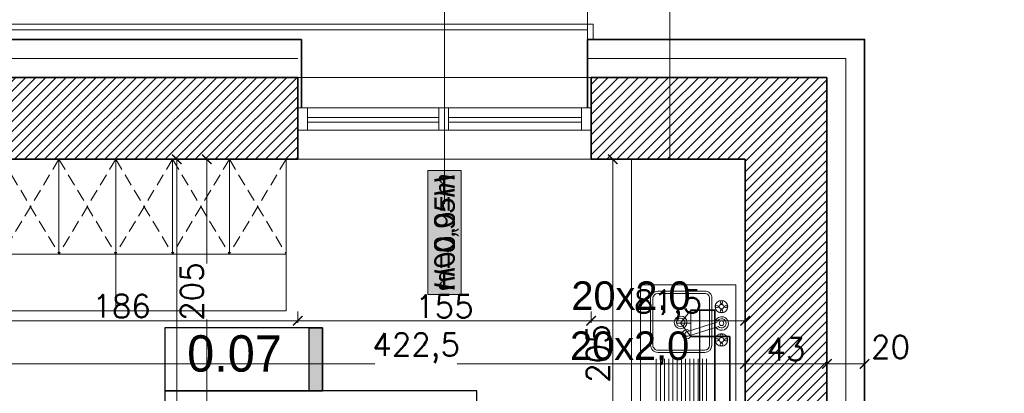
# Model space of a CAD drawing. Header units: millimetres. Extents: x -740 to 33545, y -26688 to 22494.
# Tile 167 of 256: x 11456 to 11976, y 11208 to 11405. Entities that reach past the tile are written whole.
import ezdxf
from ezdxf.lldxf.tags import DXFTag

# ---------------------------------------------------------------- set-up
doc = ezdxf.new("R2010")
doc.units = ezdxf.units.MM
doc.header["$MEASUREMENT"] = 0
doc.linetypes.add('DASHED2', pattern=[9.525, 6.35, -3.175])
doc.layers.get('Defpoints').update_dxf_attribs({"color": 252})
for name, color, linetype, lineweight in [('_IS_EKO_Cyrkulacja', 6, 'Continuous', 30), ('_IS_EKO_opis', 7, 'Continuous', 18), ('_IS_EKO_W_Ciepła', 1, 'Continuous', 35), ('_IS_EKO_W_Urzadzenia', 7, 'Continuous', 15), ('_IS_EKO_woda_zimna', 5, 'Continuous', 35), ('A_istniejące ściany', 252, 'Continuous', 35), ('A_izolacja', 252, 'Continuous', 9), ('A_l.przerywana', 252, 'ICAD_ISO03W100', 9), ('A_linie widokowe', 252, 'Continuous', 18), ('A_opisy', 252, 'Continuous', 15), ('A_wyposażenie', 252, 'Continuous', 9), ('l.wypełnien', 252, 'Continuous', 5), ('linia opisowa', 252, 'Continuous', 9), ('Nowe_820-G Rysunki Obrazki_Nr_pióra__1', 252, 'Continuous', 13), ('Nowe_820-G Rysunki Obrazki_Nr_pióra__23', 252, 'Continuous', 15), ('wymiarowanie', 252, 'Continuous', 9)]:
    doc.layers.add(name, color=color, linetype=linetype, lineweight=lineweight)
doc.layers.add('tabelki opis', color=252, linetype='Continuous')
doc.layers.add('ULTRA-GASTRO TECHNOLOGIA', color=252, linetype='Continuous')
doc.styles.add('Arial', font='arial.ttf')
doc.styles.add('ARIALL', font='GOTHIC.TTF', dxfattribs={"height": 40})
doc.styles.add('styl2', font='simplex.shx')
doc.linetypes.add('BATTING', pattern='A,0.00254,-2.54,[134,ltypeshp.shx,S=2.54,R=0,X=-2.54,Y=0],-5.08,[134,ltypeshp.shx,S=2.54,R=180,X=2.54,Y=0],-2.54', length=10.16254)
tags = doc.linetypes.add('ICAD_ISO03W100', pattern=[30, 12, -18]).pattern_tags.tags
tags[6:7] = [DXFTag(74, 4), DXFTag(75, 0), DXFTag(340, '0'), DXFTag(46, 1.0), DXFTag(50, 0.0), DXFTag(44, 0.0), DXFTag(45, 0.0)]
tags[4:5] = [DXFTag(74, 4), DXFTag(75, 0), DXFTag(340, '0'), DXFTag(46, 1.0), DXFTag(50, 0.0), DXFTag(44, 0.0), DXFTag(45, 0.0)]
doc.dimstyles.new('Skala 1-50', dxfattribs={"dimtxt": 12, "dimasz": 5, "dimexe": 1, "dimexo": 1, "dimgap": 1.5, "dimtad": 1, "dimdec": 1, "dimrnd": 0.5, "dimtxsty": 'styl2', "dimblk": 'ARCHTICK', "dimcen": 5, "dimadec": 0, "dimazin": 0, "dimtfac": 1, "dimtdec": 1, "dimtmove": 1, "dimatfit": 3, "dimldrblk": 'ARCHTICK', "dimfxl": 0, "dimlwd": -1, "dimlwe": -1, "dimarcsym": 0})

# ---------------------------------------------------------------- blocks, each defined once
blk = doc.blocks.new('_ArchTick')
at = {"color": 0, "linetype": 'ByBlock', "const_width": 0.15}
blk.add_lwpolyline([(-0.5, -0.5), (0.5, 0.5)], dxfattribs=at)
blk = doc.blocks.new('*D1207')
at = {"layer": 'Defpoints', "color": 0}
for p in [(11503.87, 11331.32), (11532.41, 11006.32), (11539.01, 11006.32)]:
    blk.add_point(p, dxfattribs=at)
at = {"layer": 'wymiarowanie', "color": 0}
for p, q in [((11534.01, 11331.32), (11540.01, 11331.32)), ((11539.01, 11331.32), (11539.01, 11006.32)), ((11534.01, 11006.32), (11540.01, 11006.32))]:
    blk.add_line(p, q, dxfattribs=at)
at = {"layer": 'wymiarowanie', "color": 0, "xscale": 5, "yscale": 5, "zscale": 5}
for p, rotation in [((11539.01, 11331.32), 90), ((11539.01, 11006.32), 270)]:
    blk.add_blockref('_ArchTick', p, dxfattribs=dict(at, rotation=rotation))
at = {"layer": 'wymiarowanie', "color": 0, "insert": (11531.21, 11168.82), "char_height": 12, "attachment_point": 5, "rotation": 90, "style": 'styl2'}
blk.add_mtext('325', dxfattribs=at)
blk = doc.blocks.new('A$C039960C2')
at = {"layer": 'ULTRA-GASTRO TECHNOLOGIA', "color": 8, "lineweight": 9}
for p, q in [((0, 0), (0, 52.84)), ((0, 52.84), (81.29, 52.84)), ((81.29, 52.84), (81.29, 0)), ((5.66, 44.22), (40.33, 44.22)), ((5.66, 41.89), (40.33, 41.89)), ((5.66, 39.55), (40.33, 39.55)), ((5.66, 37.22), (40.33, 37.22)), ((5.66, 34.88), (40.33, 34.88)), ((5.66, 32.55), (40.33, 32.55)), ((5.66, 30.21), (40.33, 30.21)), ((5.66, 27.88), (40.33, 27.88)), ((5.66, 25.54), (40.33, 25.54)), ((5.66, 23.21), (40.33, 23.21)), ((5.66, 20.87), (40.33, 20.87)), ((5.66, 18.53), (40.33, 18.53)), ((5.66, 16.2), (40.33, 16.2)), ((81.29, 0), (0, 0))]:
    blk.add_line(p, q, dxfattribs=at)
at = {"layer": 'ULTRA-GASTRO TECHNOLOGIA', "color": 8, "lineweight": 13}
for p, q in [((73.9, 47.28), (47.9, 47.28)), ((73.9, 46.03), (47.9, 46.03)), ((43.9, 43.28), (43.9, 17.28)), ((45.15, 43.28), (45.15, 17.28)), ((76.65, 17.28), (76.65, 43.28)), ((77.9, 17.28), (77.9, 43.28)), ((47.9, 14.53), (73.9, 14.53)), ((47.9, 13.28), (73.9, 13.28))]:
    blk.add_line(p, q, dxfattribs=at)
at = {"layer": 'ULTRA-GASTRO TECHNOLOGIA', "color": 8, "linetype": 'Continuous', "lineweight": 9}
for p, q in [((52.9, 26.54), (58.2, 9.68)), ((60.62, 10.44), (55.32, 27.3)), ((49.64, 8.28), (48.96, 8.28)), ((49.64, 7.65), (48.96, 7.65)), ((50.54, 9.18), (50.54, 9.87)), ((50.54, 6.74), (50.54, 6.06)), ((51.18, 9.19), (51.18, 9.87)), ((51.18, 6.75), (51.18, 6.06)), ((52.08, 8.28), (52.77, 8.28)), ((52.09, 7.65), (52.77, 7.65)), ((68.05, 8.28), (67.37, 8.28)), ((68.06, 7.65), (67.37, 7.65)), ((68.96, 9.18), (68.96, 9.87)), ((68.96, 6.74), (68.96, 6.06)), ((69.59, 9.19), (69.59, 9.87)), ((69.59, 6.75), (69.59, 6.06)), ((70.49, 8.28), (71.18, 8.28)), ((70.5, 7.65), (71.18, 7.65))]:
    blk.add_line(p, q, dxfattribs=at)
at = {"layer": 'ULTRA-GASTRO TECHNOLOGIA', "color": 8, "lineweight": 9}
for radius in [3.5, 2.35]:
    blk.add_circle((60.56, 30.66), radius, dxfattribs=at)
at = {"layer": 'ULTRA-GASTRO TECHNOLOGIA', "color": 8, "linetype": 'Continuous', "lineweight": 9}
for centre, radius in [((50.86, 7.97), 3.49), ((50.86, 10.51), 0.71), ((69.28, 7.97), 3.49), ((69.28, 10.51), 0.71), ((48.32, 7.97), 0.71), ((50.86, 7.97), 1.27), ((50.86, 5.43), 0.71), ((53.4, 7.97), 0.71), ((60.07, 7.97), 1.27), ((66.74, 7.97), 0.71), ((69.28, 7.97), 1.27), ((69.28, 5.43), 0.71), ((71.82, 7.97), 0.71)]:
    blk.add_circle(centre, radius, dxfattribs=at)
at = {"layer": 'ULTRA-GASTRO TECHNOLOGIA', "color": 8, "lineweight": 13}
for centre, radius, start, end in [((47.9, 43.28), 4, 90, 180), ((47.9, 43.28), 2.75, 90, 180), ((73.9, 43.28), 4, 0, 90), ((73.9, 43.28), 2.75, 0, 90), ((47.9, 17.28), 4, 180, 270), ((47.9, 17.28), 2.75, 180, 270), ((73.9, 17.28), 4, 270, 0), ((73.9, 17.28), 2.75, 270, 0)]:
    blk.add_arc(centre, radius, start, end, dxfattribs=at)
at = {"layer": 'ULTRA-GASTRO TECHNOLOGIA', "color": 8, "linetype": 'Continuous', "lineweight": 9}
for centre, radius, start, end in [((53.99, 27.28), 2.56, 317.2248, 257.6958), ((54.11, 26.92), 1.27, 17.4603, 197.4603), ((59.94, 7.9), 3.79, 124.7933, 85.5589), ((60.07, 7.97), 2.54, 137.8034, 77.2157)]:
    blk.add_arc(centre, radius, start, end, dxfattribs=at)
blk = doc.blocks.new('*D1362')
at = {"layer": 'Defpoints', "color": 0}
for p in [(11416.81, 11242.98), (11839.15, 11235.02), (11839.15, 11223.37)]:
    blk.add_point(p, dxfattribs=at)
at = {"layer": 'wymiarowanie', "color": 0}
for p, q in [((11416.81, 11228.37), (11416.81, 11222.37)), ((11839.15, 11228.37), (11839.15, 11222.37)), ((11416.81, 11223.37), (11643.72, 11223.37)), ((11839.15, 11223.37), (11687.18, 11223.37))]:
    blk.add_line(p, q, dxfattribs=at)
at = {"layer": 'wymiarowanie', "color": 0, "xscale": 5, "yscale": 5, "zscale": 5, "rotation": 180}
blk.add_blockref('_ArchTick', (11416.81, 11223.37), dxfattribs=at)
at = {"layer": 'wymiarowanie', "color": 0, "xscale": 5, "yscale": 5, "zscale": 5}
blk.add_blockref('_ArchTick', (11839.15, 11223.37), dxfattribs=at)
at = {"layer": 'wymiarowanie', "color": 0, "insert": (11665.45, 11231.72), "char_height": 12, "attachment_point": 5, "style": 'styl2'}
blk.add_mtext('422,5', dxfattribs=at)
blk = doc.blocks.new('*D1364')
at = {"layer": 'Defpoints', "color": 0}
for p in [(11769.27, 11331.32), (11777.11, 11331.32), (11777.11, 11126.32)]:
    blk.add_point(p, dxfattribs=at)
at = {"layer": 'wymiarowanie', "color": 0}
for p, q in [((11774.27, 11331.32), (11768.27, 11331.32)), ((11769.27, 11126.32), (11769.27, 11331.32)), ((11774.27, 11126.32), (11768.27, 11126.32))]:
    blk.add_line(p, q, dxfattribs=at)
at = {"layer": 'wymiarowanie', "color": 0, "xscale": 5, "yscale": 5, "zscale": 5}
for p, rotation in [((11769.27, 11331.32), 90), ((11769.27, 11126.32), 270)]:
    blk.add_blockref('_ArchTick', p, dxfattribs=dict(at, rotation=rotation))
at = {"layer": 'wymiarowanie', "color": 0, "insert": (11761.47, 11228.82), "char_height": 12, "attachment_point": 5, "rotation": 90, "style": 'styl2'}
blk.add_mtext('205', dxfattribs=at)
blk = doc.blocks.new('*D1889')
at = {"layer": 'Defpoints', "color": 0}
for p in [(11755.87, 11508.86), (11251.87, 11399.5), (11755.87, 11399.5)]:
    blk.add_point(p, dxfattribs=at)
at = {"layer": 'wymiarowanie', "color": 0}
for p, q in [((11251.87, 11503.86), (11251.87, 11509.86)), ((11251.87, 11508.86), (11755.87, 11508.86)), ((11755.87, 11503.86), (11755.87, 11509.86))]:
    blk.add_line(p, q, dxfattribs=at)
at = {"layer": 'wymiarowanie', "color": 0, "xscale": 5, "yscale": 5, "zscale": 5, "rotation": 180}
blk.add_blockref('_ArchTick', (11251.87, 11508.86), dxfattribs=at)
at = {"layer": 'wymiarowanie', "color": 0, "xscale": 5, "yscale": 5, "zscale": 5}
blk.add_blockref('_ArchTick', (11755.87, 11508.86), dxfattribs=at)
at = {"layer": 'wymiarowanie', "color": 0, "insert": (11503.87, 11516.66), "char_height": 12, "attachment_point": 5, "style": 'styl2'}
blk.add_mtext('504', dxfattribs=at)
blk = doc.blocks.new('*D2084')
at = {"layer": 'Defpoints', "color": 0}
for p in [(11604.93, 11672.24), (11402.81, 11394.5), (11604.93, 11394.5)]:
    blk.add_point(p, dxfattribs=at)
at = {"layer": 'wymiarowanie', "color": 0}
for p, q in [((11402.81, 11667.24), (11402.81, 11673.24)), ((11402.81, 11672.24), (11604.93, 11672.24)), ((11604.93, 11667.24), (11604.93, 11673.24))]:
    blk.add_line(p, q, dxfattribs=at)
at = {"layer": 'wymiarowanie', "color": 0, "xscale": 5, "yscale": 5, "zscale": 5, "rotation": 180}
blk.add_blockref('_ArchTick', (11402.81, 11672.24), dxfattribs=at)
at = {"layer": 'wymiarowanie', "color": 0, "xscale": 5, "yscale": 5, "zscale": 5}
blk.add_blockref('_ArchTick', (11604.93, 11672.24), dxfattribs=at)
at = {"layer": 'wymiarowanie', "color": 0, "insert": (11503.87, 11680.04), "char_height": 12, "attachment_point": 5, "style": 'styl2'}
blk.add_mtext('202', dxfattribs=at)
blk = doc.blocks.new('*D2085')
at = {"layer": 'Defpoints', "color": 0}
for p in [(11755.87, 11672.24), (11604.93, 11394.5), (11755.87, 11394.5)]:
    blk.add_point(p, dxfattribs=at)
at = {"layer": 'wymiarowanie', "color": 0}
for p, q in [((11604.93, 11667.24), (11604.93, 11673.24)), ((11604.93, 11672.24), (11755.87, 11672.24)), ((11755.87, 11667.24), (11755.87, 11673.24))]:
    blk.add_line(p, q, dxfattribs=at)
at = {"layer": 'wymiarowanie', "color": 0, "xscale": 5, "yscale": 5, "zscale": 5, "rotation": 180}
blk.add_blockref('_ArchTick', (11604.93, 11672.24), dxfattribs=at)
at = {"layer": 'wymiarowanie', "color": 0, "xscale": 5, "yscale": 5, "zscale": 5}
blk.add_blockref('_ArchTick', (11755.87, 11672.24), dxfattribs=at)
at = {"layer": 'wymiarowanie', "color": 0, "insert": (11680.4, 11679.89), "char_height": 12, "attachment_point": 5, "style": 'styl2'}
blk.add_mtext('151', dxfattribs=at)
blk = doc.blocks.new('*D2086')
at = {"layer": 'Defpoints', "color": 0}
for p in [(11882.33, 11672.24), (11755.87, 11394.5), (11882.33, 11374.5)]:
    blk.add_point(p, dxfattribs=at)
at = {"layer": 'wymiarowanie', "color": 0}
for p, q in [((11755.87, 11667.24), (11755.87, 11673.24)), ((11755.87, 11672.24), (11882.33, 11672.24)), ((11882.33, 11667.24), (11882.33, 11673.24))]:
    blk.add_line(p, q, dxfattribs=at)
at = {"layer": 'wymiarowanie', "color": 0, "xscale": 5, "yscale": 5, "zscale": 5, "rotation": 180}
blk.add_blockref('_ArchTick', (11755.87, 11672.24), dxfattribs=at)
at = {"layer": 'wymiarowanie', "color": 0, "xscale": 5, "yscale": 5, "zscale": 5}
blk.add_blockref('_ArchTick', (11882.33, 11672.24), dxfattribs=at)
at = {"layer": 'wymiarowanie', "color": 0, "insert": (11819.1, 11680.59), "char_height": 12, "attachment_point": 5, "style": 'styl2'}
blk.add_mtext('126,5', dxfattribs=at)
blk = doc.blocks.new('*D2087')
at = {"layer": 'Defpoints', "color": 0}
for p in [(11902.33, 11672.24), (11902.33, 11394.5), (11882.33, 11374.5)]:
    blk.add_point(p, dxfattribs=at)
at = {"layer": 'wymiarowanie', "color": 0}
for p, q in [((11882.33, 11667.24), (11882.33, 11673.24)), ((11882.33, 11672.24), (11902.33, 11672.24)), ((11902.33, 11667.24), (11902.33, 11673.24)), ((11902.33, 11672.24), (11948.54, 11672.24))]:
    blk.add_line(p, q, dxfattribs=at)
at = {"layer": 'wymiarowanie', "color": 0, "xscale": 5, "yscale": 5, "zscale": 5, "rotation": 180}
blk.add_blockref('_ArchTick', (11882.33, 11672.24), dxfattribs=at)
at = {"layer": 'wymiarowanie', "color": 0, "xscale": 5, "yscale": 5, "zscale": 5}
blk.add_blockref('_ArchTick', (11902.33, 11672.24), dxfattribs=at)
at = {"layer": 'wymiarowanie', "color": 0, "insert": (11938.31, 11680.04), "char_height": 12, "attachment_point": 5, "style": 'styl2'}
blk.add_mtext('20', dxfattribs=at)
blk = doc.blocks.new('*D2124')
at = {"layer": 'Defpoints', "color": 0}
for p in [(11964.79, 11394.5), (11961.91, 11374.5), (12091.4, 11374.5)]:
    blk.add_point(p, dxfattribs=at)
at = {"layer": 'wymiarowanie', "color": 0}
for p, q in [((12091.4, 11394.5), (12091.4, 11430.49)), ((12086.4, 11394.5), (12092.4, 11394.5)), ((12091.4, 11394.5), (12091.4, 11374.5)), ((12086.4, 11374.5), (12092.4, 11374.5))]:
    blk.add_line(p, q, dxfattribs=at)
at = {"layer": 'wymiarowanie', "color": 0, "xscale": 5, "yscale": 5, "zscale": 5}
for p, rotation in [((12091.4, 11394.5), 90), ((12091.4, 11374.5), 270)]:
    blk.add_blockref('_ArchTick', p, dxfattribs=dict(at, rotation=rotation))
at = {"layer": 'wymiarowanie', "color": 0, "insert": (12083.6, 11420.26), "char_height": 12, "attachment_point": 5, "rotation": 90, "style": 'styl2'}
blk.add_mtext('20', dxfattribs=at)
blk = doc.blocks.new('*D2125')
at = {"layer": 'Defpoints', "color": 0}
for p in [(11961.91, 11374.5), (11907.33, 10695.69), (12091.4, 10695.69)]:
    blk.add_point(p, dxfattribs=at)
at = {"layer": 'wymiarowanie', "color": 0}
for p, q in [((12086.4, 11374.5), (12092.4, 11374.5)), ((12091.4, 11374.5), (12091.4, 10695.69)), ((12086.4, 10695.69), (12092.4, 10695.69))]:
    blk.add_line(p, q, dxfattribs=at)
at = {"layer": 'wymiarowanie', "color": 0, "xscale": 5, "yscale": 5, "zscale": 5}
for p, rotation in [((12091.4, 11374.5), 90), ((12091.4, 10695.69), 270)]:
    blk.add_blockref('_ArchTick', p, dxfattribs=dict(at, rotation=rotation))
at = {"layer": 'wymiarowanie', "color": 0, "insert": (12083.6, 11035.09), "char_height": 12, "attachment_point": 5, "rotation": 90, "style": 'styl2'}
blk.add_mtext('679', dxfattribs=at)
blk = doc.blocks.new('*D2669')
at = {"layer": 'Defpoints', "color": 0}
for p in [(11602.93, 11331.32), (11416.81, 11266.27), (11602.93, 11246.09)]:
    blk.add_point(p, dxfattribs=at)
at = {"layer": 'wymiarowanie', "color": 0}
for p, q in [((11416.81, 11251.09), (11416.81, 11245.09)), ((11602.93, 11251.09), (11602.93, 11245.09)), ((11416.81, 11246.09), (11602.93, 11246.09))]:
    blk.add_line(p, q, dxfattribs=at)
at = {"layer": 'wymiarowanie', "color": 0, "xscale": 5, "yscale": 5, "zscale": 5, "rotation": 180}
blk.add_blockref('_ArchTick', (11416.81, 11246.09), dxfattribs=at)
at = {"layer": 'wymiarowanie', "color": 0, "xscale": 5, "yscale": 5, "zscale": 5}
blk.add_blockref('_ArchTick', (11602.93, 11246.09), dxfattribs=at)
at = {"layer": 'wymiarowanie', "color": 0, "insert": (11509.87, 11253.89), "char_height": 12, "attachment_point": 5, "style": 'styl2'}
blk.add_mtext('186', dxfattribs=at)
blk = doc.blocks.new('*D2670')
at = {"layer": 'Defpoints', "color": 0}
for p in [(11602.93, 11331.32), (11757.87, 11331.32), (11757.87, 11246.09)]:
    blk.add_point(p, dxfattribs=at)
at = {"layer": 'wymiarowanie', "color": 0}
for p, q in [((11602.93, 11251.09), (11602.93, 11245.09)), ((11757.87, 11251.09), (11757.87, 11245.09)), ((11602.93, 11246.09), (11757.87, 11246.09))]:
    blk.add_line(p, q, dxfattribs=at)
at = {"layer": 'wymiarowanie', "color": 0, "xscale": 5, "yscale": 5, "zscale": 5, "rotation": 180}
blk.add_blockref('_ArchTick', (11602.93, 11246.09), dxfattribs=at)
at = {"layer": 'wymiarowanie', "color": 0, "xscale": 5, "yscale": 5, "zscale": 5}
blk.add_blockref('_ArchTick', (11757.87, 11246.09), dxfattribs=at)
at = {"layer": 'wymiarowanie', "color": 0, "insert": (11680.4, 11253.74), "char_height": 12, "attachment_point": 5, "style": 'styl2'}
blk.add_mtext('155', dxfattribs=at)
blk = doc.blocks.new('*D2671')
at = {"layer": 'Defpoints', "color": 0}
for p in [(11757.87, 11331.32), (11839.15, 11305.49), (11839.15, 11246.09)]:
    blk.add_point(p, dxfattribs=at)
at = {"layer": 'wymiarowanie', "color": 0}
for p, q in [((11757.87, 11251.09), (11757.87, 11245.09)), ((11839.15, 11251.09), (11839.15, 11245.09)), ((11757.87, 11246.09), (11839.15, 11246.09))]:
    blk.add_line(p, q, dxfattribs=at)
at = {"layer": 'wymiarowanie', "color": 0, "xscale": 5, "yscale": 5, "zscale": 5, "rotation": 180}
blk.add_blockref('_ArchTick', (11757.87, 11246.09), dxfattribs=at)
at = {"layer": 'wymiarowanie', "color": 0, "xscale": 5, "yscale": 5, "zscale": 5}
blk.add_blockref('_ArchTick', (11839.15, 11246.09), dxfattribs=at)
at = {"layer": 'wymiarowanie', "color": 0, "insert": (11798.51, 11254.44), "char_height": 12, "attachment_point": 5, "style": 'styl2'}
blk.add_mtext('81,5', dxfattribs=at)
blk = doc.blocks.new('*D2692')
at = {"layer": 'Defpoints', "color": 0}
for p in [(11839.15, 11235.02), (11882.33, 11235.02), (11882.33, 11223.37)]:
    blk.add_point(p, dxfattribs=at)
at = {"layer": 'wymiarowanie', "color": 0}
for p, q in [((11839.15, 11228.37), (11839.15, 11222.37)), ((11882.33, 11228.37), (11882.33, 11222.37)), ((11839.15, 11223.37), (11882.33, 11223.37))]:
    blk.add_line(p, q, dxfattribs=at)
at = {"layer": 'wymiarowanie', "color": 0, "xscale": 5, "yscale": 5, "zscale": 5, "rotation": 180}
blk.add_blockref('_ArchTick', (11839.15, 11223.37), dxfattribs=at)
at = {"layer": 'wymiarowanie', "color": 0, "xscale": 5, "yscale": 5, "zscale": 5}
blk.add_blockref('_ArchTick', (11882.33, 11223.37), dxfattribs=at)
at = {"layer": 'wymiarowanie', "color": 0, "insert": (11860.74, 11231.17), "char_height": 12, "attachment_point": 5, "style": 'styl2'}
blk.add_mtext('43', dxfattribs=at)
blk = doc.blocks.new('*D2693')
at = {"layer": 'Defpoints', "color": 0}
for p in [(11902.33, 11244.06), (11882.33, 11235.02), (11902.33, 11223.37)]:
    blk.add_point(p, dxfattribs=at)
at = {"layer": 'wymiarowanie', "color": 0}
for p, q in [((11882.33, 11228.37), (11882.33, 11222.37)), ((11902.33, 11228.37), (11902.33, 11222.37)), ((11882.33, 11223.37), (11902.33, 11223.37))]:
    blk.add_line(p, q, dxfattribs=at)
at = {"layer": 'wymiarowanie', "color": 0, "xscale": 5, "yscale": 5, "zscale": 5, "rotation": 180}
blk.add_blockref('_ArchTick', (11882.33, 11223.37), dxfattribs=at)
at = {"layer": 'wymiarowanie', "color": 0, "xscale": 5, "yscale": 5, "zscale": 5}
blk.add_blockref('_ArchTick', (11902.33, 11223.37), dxfattribs=at)
at = {"layer": 'wymiarowanie', "color": 0, "insert": (11915.96, 11232.31), "char_height": 12, "attachment_point": 5, "style": 'styl2'}
blk.add_mtext('20', dxfattribs=at)
blk = doc.blocks.new('*D2695')
at = {"layer": 'Defpoints', "color": 0}
for p in [(11554.87, 11331.32), (11566.81, 11331.32), (11590.93, 11126.32)]:
    blk.add_point(p, dxfattribs=at)
at = {"layer": 'wymiarowanie', "color": 0}
for p, q in [((11559.87, 11331.32), (11553.87, 11331.32)), ((11554.87, 11331.32), (11554.87, 11276.28)), ((11554.87, 11126.32), (11554.87, 11246.76)), ((11559.87, 11126.32), (11553.87, 11126.32))]:
    blk.add_line(p, q, dxfattribs=at)
at = {"layer": 'wymiarowanie', "color": 0, "xscale": 5, "yscale": 5, "zscale": 5}
for p, rotation in [((11554.87, 11331.32), 90), ((11554.87, 11126.32), 270)]:
    blk.add_blockref('_ArchTick', p, dxfattribs=dict(at, rotation=rotation))
at = {"layer": 'wymiarowanie', "color": 0, "insert": (11547.07, 11261.52), "char_height": 12, "attachment_point": 5, "rotation": 90, "style": 'styl2'}
blk.add_mtext('205', dxfattribs=at)

msp = doc.modelspace()

# ---------------------------------------------------------------- hatches: boundary and pattern name
at = {"layer": 'A_opisy', "ltscale": 0.3}
msp.add_hatch(color=256, dxfattribs=at).paths.add_polyline_path([(11671.63, 11325.44), (11671.63, 11259.98), (11689.16, 11259.98), (11689.16, 11325.44)])
msp.add_hatch(color=256, dxfattribs=at).paths.add_polyline_path([(11671.63, 11325.44), (11671.63, 11259.98), (11689.16, 11259.98), (11689.16, 11325.44)])
msp.add_hatch(color=256, dxfattribs=at).paths.add_polyline_path([(11671.63, 11325.44), (11671.63, 11259.98), (11689.16, 11259.98), (11689.16, 11325.44)])
msp.add_hatch(color=256, dxfattribs=at).paths.add_polyline_path([(11671.63, 11325.44), (11671.63, 11259.98), (11689.16, 11259.98), (11689.16, 11325.44)])
at = {"layer": 'l.wypełnien'}
h = msp.add_hatch(dxfattribs=at)
h.set_pattern_fill('ANSI31', color=256, scale=30, style=0)
h.paths.add_polyline_path([(11009.41, 10808.08), (11009.41, 10791.99), (11103.57, 10791.99), (11103.57, 10816.54), (11178.57, 10816.54), (11178.57, 10791.99), (11191.45, 10791.99), (11191.45, 10834.32), (11169.43, 10834.32), (11169.43, 11134.32), (11169.43, 11331.32), (11249.87, 11331.32), (11249.87, 11346.56), (11249.87, 11358.41), (11249.87, 11374.5), (11169.43, 11374.5), (11126.25, 11374.5), (11126.25, 11134.32), (11126.25, 10834.32), (11009.41, 10834.32), (11009.41, 10819.93)])
h.paths.add_polyline_path([(11404.81, 11374.5), (11404.81, 11331.32), (11602.93, 11331.32), (11602.93, 11374.5)])
h.paths.add_polyline_path([(10316.23, 10791.99), (10406.43, 10791.99), (10425.43, 10791.99), (10444.43, 10791.99), (10463.43, 10791.99), (10488.71, 10791.99), (10488.71, 10808.08), (10488.71, 10819.93), (10488.71, 10834.32), (10316.23, 10834.32)])
h.paths.add_polyline_path([(10717.86, 10791.99), (10854.47, 10791.99), (10854.47, 10834.32), (10717.86, 10834.32)])
h.paths.add_polyline_path([(10643.65, 10834.32), (10643.65, 10819.93), (10643.65, 10808.08), (10643.65, 10791.99), (10717.86, 10791.99), (10717.86, 10834.32)])
h.paths.add_polyline_path([(11757.87, 11374.5), (11757.87, 11331.32), (11799.42, 11331.32), (11799.42, 11374.5)])
h.paths.add_polyline_path([(10280.43, 10834.32), (10280.43, 10791.99), (10316.23, 10791.99), (10316.23, 10834.32)])
h = msp.add_hatch(dxfattribs=at)
h.set_pattern_fill('ANSI31', color=256, scale=30, style=0)
h.paths.add_polyline_path([(11391.26, 10402.52), (11391.26, 10359.34), (11839.15, 10359.34), (11839.15, 9782.76), (11774.02, 9782.76), (11774.02, 9765.83), (11774.02, 9754.82), (11774.02, 9739.58), (11839.15, 9739.58), (11882.33, 9739.58), (11882.33, 10522.75), (11866.24, 10522.75), (11854.39, 10522.75), (11839.15, 10522.75), (11839.15, 10402.52), (11426.82, 10402.52), (11426.82, 10552.38), (11401.42, 10552.38), (11401.42, 10402.52)])
h.paths.add_polyline_path([(11391.26, 10834.32), (11391.26, 10791.99), (11401.42, 10791.99), (11401.42, 10654.38), (11426.82, 10654.38), (11426.82, 10791.99), (11839.15, 10791.99), (11839.15, 10677.69), (11854.39, 10677.69), (11866.24, 10677.69), (11882.33, 10677.69), (11882.33, 11331.32), (11882.33, 11374.5), (11799.42, 11374.5), (11799.42, 11331.32), (11839.15, 11331.32), (11839.15, 10994.32), (11839.15, 10834.32), (11699.45, 10834.32), (11685.18, 10834.32), (11640.68, 10834.32), (11401.42, 10834.32)])
h.paths.add_polyline_path([(11477.62, 10806.38), (11477.62, 10819.93), (11497.94, 10819.93), (11497.94, 10806.38)], flags=16)
h.paths.add_polyline_path([(11438.67, 10819.93), (11438.67, 10806.38), (11457.3, 10806.38), (11457.3, 10819.93)], flags=16)
h.paths.add_polyline_path([(11429.29, 9739.58), (11429.29, 9782.76), (11384.13, 9782.76), (11384.13, 9739.58)])
h.paths.add_polyline_path([(11624.02, 9739.58), (11624.02, 9782.76), (11579.29, 9782.76), (11579.29, 9739.58)])
at = {"layer": 'tabelki opis'}
msp.add_hatch(color=256, dxfattribs=at).paths.add_polyline_path([(11615.98, 11209.18), (11615.98, 11242.44), (11609.02, 11242.44), (11609.02, 11209.18)])

# ---------------------------------------------------------------- linework, layer by layer
at = {"layer": '_IS_EKO_Cyrkulacja'}
msp.add_line((11815.15, 11251.8), (11815.15, 11150.32), dxfattribs=at)
at = {"layer": '_IS_EKO_W_Ciepła', "linetype": 'ByBlock'}
for p, q in [((11810.55, 11251.8), (11823.15, 11251.8)), ((11823.15, 11251.8), (11823.15, 11142.32))]:
    msp.add_line(p, q, dxfattribs=at)
at = {"layer": '_IS_EKO_W_Urzadzenia'}
for p, q in [((11810.55, 11251.8), (11805.01, 11244.8)), ((11810.55, 11251.8), (11810.55, 11237.8)), ((11810.53, 11244.8), (11803.16, 11244.8)), ((11805.01, 11244.8), (11810.55, 11237.8))]:
    msp.add_line(p, q, dxfattribs=at)
at = {"layer": '_IS_EKO_woda_zimna', "linetype": 'ByBlock'}
msp.add_line((11810.55, 11237.8), (11831.15, 11237.8), dxfattribs=at)
at = {"layer": '_IS_EKO_woda_zimna'}
msp.add_line((11831.15, 11237.8), (11831.15, 11134.32), dxfattribs=at)
at = {"layer": 'A_istniejące ściany'}
for points in [[(11602.93, 11374.5), (11404.81, 11374.5)], [(11602.93, 11331.32), (11602.93, 11374.5)], [(11602.93, 11358.41), (11602.93, 11374.5)], [(11882.33, 11374.5), (11757.87, 11374.5)], [(11757.87, 11374.5), (11757.87, 11331.32)], [(11757.87, 11358.41), (11757.87, 11374.5)], [(11882.33, 11331.32), (11882.33, 11374.5)], [(11602.93, 11358.41), (11602.93, 11346.56)], [(11757.87, 11346.56), (11757.87, 11358.41)], [(11602.93, 11331.32), (11602.93, 11346.56)], [(11757.87, 11331.32), (11757.87, 11346.56)], [(11602.93, 11331.32), (11404.81, 11331.32)], [(11757.87, 11331.32), (11839.15, 11331.32)], [(11791.73, 11331.32), (11801.89, 11331.32)], [(11839.15, 11331.32), (11839.15, 10984.32)], [(11839.15, 11095.94), (11839.15, 11331.32)], [(11882.33, 10677.69), (11882.33, 11331.32)]]:
    msp.add_lwpolyline(points, dxfattribs=at)
at = {"layer": 'A_izolacja', "lineweight": 35}
for p, q in [((11604.93, 11358.41), (11604.93, 11394.5)), ((11755.87, 11358.41), (11755.87, 11394.5))]:
    msp.add_line(p, q, dxfattribs=at)
for points in [[(11604.93, 11394.5), (11402.81, 11394.5)], [(11902.33, 10695.69), (11902.33, 11394.5), (11755.87, 11394.5)]]:
    msp.add_lwpolyline(points, dxfattribs=at)
at = {"layer": 'A_izolacja', "linetype": 'BATTING', "ltscale": 0.1}
for points in [[(11602.93, 11384.5), (11402.81, 11384.5)], [(11892.33, 10677.69), (11892.33, 11384.5), (11755.87, 11384.5)]]:
    msp.add_lwpolyline(points, dxfattribs=at)
at = {"layer": 'A_l.przerywana', "ltscale": 0.3}
for points in [[(11251.87, 11394.5), (11251.87, 11399.5), (11755.87, 11399.5), (11755.87, 11394.5)], [(11602.93, 11374.5), (11757.87, 11374.5)], [(11757.87, 11331.32), (11602.93, 11331.32)]]:
    msp.add_lwpolyline(points, dxfattribs=at)
at = {"layer": 'A_linie widokowe', "ltscale": 0.3}
msp.add_lwpolyline([(11248.87, 11394.5), (11248.87, 11402.5), (11758.87, 11402.5), (11758.87, 11394.5)], dxfattribs=at)
at = {"layer": 'A_opisy'}
msp.add_line((11680.4, 11441.23), (11680.4, 11307.76), dxfattribs=at)
at = {"layer": 'A_opisy', "ltscale": 0.3}
msp.add_lwpolyline([(11671.63, 11325.44), (11671.63, 11259.98), (11689.16, 11259.98), (11689.16, 11325.44)], close=True, dxfattribs=at)
msp.add_lwpolyline([(11671.63, 11325.44), (11671.63, 11259.98), (11689.16, 11259.98), (11689.16, 11325.44)], close=True, dxfattribs=at)
msp.add_lwpolyline([(11671.63, 11325.44), (11671.63, 11259.98), (11689.16, 11259.98), (11689.16, 11325.44)], close=True, dxfattribs=at)
msp.add_lwpolyline([(11671.63, 11325.44), (11671.63, 11259.98), (11689.16, 11259.98), (11689.16, 11325.44)], close=True, dxfattribs=at)
at = {"layer": 'A_wyposażenie'}
for p, q in [((11506.81, 11331.32), (11416.81, 11331.32)), ((11476.81, 11331.32), (11476.81, 11281.32)), ((11506.81, 11331.32), (11506.81, 11251.32)), ((11506.81, 11331.32), (11506.81, 11251.32)), ((11536.81, 11331.32), (11536.81, 11281.32)), ((11566.81, 11331.32), (11566.81, 11281.32)), ((11596.81, 11331.32), (11596.81, 11251.32)), ((11779.15, 11186.32), (11779.15, 11331.32)), ((11506.81, 11281.32), (11416.81, 11281.32)), ((11596.81, 11281.32), (11506.81, 11281.32)), ((11506.81, 11251.32), (11416.81, 11251.32)), ((11596.81, 11251.32), (11506.81, 11251.32))]:
    msp.add_line(p, q, dxfattribs=at)
at = {"layer": 'A_wyposażenie', "linetype": 'DASHED2'}
for p, q in [((11446.81, 11331.32), (11476.81, 11281.32)), ((11476.81, 11331.32), (11446.81, 11281.32)), ((11476.81, 11331.32), (11506.81, 11281.32)), ((11506.81, 11331.32), (11476.81, 11281.32)), ((11506.81, 11331.32), (11536.81, 11281.32)), ((11536.81, 11331.32), (11506.81, 11281.32)), ((11536.81, 11331.32), (11566.81, 11281.32)), ((11566.81, 11331.32), (11536.81, 11281.32)), ((11566.81, 11331.32), (11596.81, 11281.32)), ((11596.81, 11331.32), (11566.81, 11281.32))]:
    msp.add_line(p, q, dxfattribs=at)
at = {"layer": 'linia opisowa'}
msp.add_lwpolyline([(11799.42, 11471.24), (11799.42, 11331.32)], dxfattribs=at)
at = {"layer": 'Nowe_820-G Rysunki Obrazki_Nr_pióra__1', "linetype": 'Continuous', "lineweight": 13}
for points in [[(11608.01, 11358.41), (11677.43, 11358.41)], [(11682.51, 11358.41), (11752.79, 11358.41)], [(11677.43, 11346.56), (11608.01, 11346.56)], [(11752.79, 11346.56), (11682.51, 11346.56)]]:
    msp.add_lwpolyline(points, dxfattribs=at)
at = {"layer": 'Nowe_820-G Rysunki Obrazki_Nr_pióra__23', "linetype": 'Continuous', "lineweight": 15}
for points in [[(11608.01, 11358.41), (11602.93, 11358.41)], [(11608.01, 11346.56), (11608.01, 11358.41)], [(11682.51, 11358.41), (11677.43, 11358.41)], [(11677.43, 11358.41), (11677.43, 11346.56)], [(11682.51, 11346.56), (11682.51, 11358.41)], [(11757.87, 11358.41), (11752.79, 11358.41)], [(11752.79, 11358.41), (11752.79, 11346.56)], [(11677.43, 11353.33), (11608.01, 11353.33)], [(11608.01, 11353.33), (11608.01, 11350.79)], [(11677.43, 11350.79), (11677.43, 11353.33)], [(11752.79, 11353.33), (11682.51, 11353.33)], [(11682.51, 11353.33), (11682.51, 11350.79)], [(11752.79, 11350.79), (11752.79, 11353.33)], [(11602.93, 11346.56), (11608.01, 11346.56)], [(11608.01, 11350.79), (11677.43, 11350.79)], [(11677.43, 11346.56), (11682.51, 11346.56)], [(11682.51, 11350.79), (11752.79, 11350.79)], [(11752.79, 11346.56), (11757.87, 11346.56)], [(11404.81, 11331.32), (11602.93, 11331.32)]]:
    msp.add_lwpolyline(points, dxfattribs=at)
at = {"layer": 'tabelki opis'}
for points in [[(11615.98, 11242.44), (11532.82, 11242.44), (11532.82, 11209.18), (11615.98, 11209.18), (11615.98, 11242.44)], [(11532.82, 11188.9), (11697.55, 11188.9), (11697.55, 11209.18), (11532.82, 11209.18), (11532.82, 11188.9)]]:
    msp.add_lwpolyline(points, dxfattribs=at)
msp.add_lwpolyline([(11615.98, 11209.18), (11609.02, 11209.18), (11609.02, 11242.44), (11615.98, 11242.44)], close=True, dxfattribs=at)
at = {"layer": 'wymiarowanie', "linetype": 'ICAD_ISO03W100', "ltscale": 0.2}
msp.add_line((11755.87, 11667.24), (11755.87, 11376.45), dxfattribs=at)

# ---------------------------------------------------------------- block references
at = {"layer": 'A_wyposażenie', "xscale": 0.9514099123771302, "yscale": 0.9514099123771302, "zscale": 0.9514099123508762, "rotation": 90.00000000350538}
msp.add_blockref('A$C039960C2', (11834.28, 11187.65), dxfattribs=at)

# ---------------------------------------------------------------- texts
at = {"layer": '_IS_EKO_opis', "color": 1, "insert": (11747.46, 11266.89), "char_height": 15, "width": 58.847, "attachment_point": 1, "style": 'Arial'}
msp.add_mtext('20x2,0', dxfattribs=at)
at = {"layer": '_IS_EKO_opis', "color": 5, "insert": (11746.75, 11240.5), "char_height": 15, "width": 58.847, "attachment_point": 1, "style": 'Arial'}
msp.add_mtext('20x2,0', dxfattribs=at)
at = {"layer": 'A_opisy', "ltscale": 0.3, "insert": (11675.08, 11262.1), "char_height": 10.8, "width": 109.7533, "attachment_point": 1, "rotation": 90, "style": 'ARIALL'}
msp.add_mtext('{\\fArial|b0|i1|c238|p34;H=0,95m}', dxfattribs=at)
at = {"layer": 'A_opisy', "ltscale": 0.3, "extrusion": (0, 0, -1), "insert": (11675.08, 11323.32), "char_height": 10.8, "width": 109.7533, "attachment_point": 1, "text_direction": (0, -1, 0), "style": 'ARIALL'}
msp.add_mtext('{\\fArial|b0|i1|c238|p34;H=0,00m}', dxfattribs=at)
at = {"layer": 'tabelki opis', "insert": (11544.55, 11238.49), "char_height": 19.2, "width": 56.7, "attachment_point": 1}
msp.add_mtext('{\\fCentury Gothic|b0|i0|c238|p34;0.07}', dxfattribs=at)

# ---------------------------------------------------------------- dimensions: what is measured, and where the dimension line sits
at = {"layer": 'wymiarowanie'}
for base, p1, p2, picture, middle in [((11604.93, 11672.24), (11402.81, 11394.5), (11604.93, 11394.5), '*D2084', (11503.87, 11680.04)), ((11755.87, 11672.24), (11604.93, 11394.5), (11755.87, 11394.5), '*D2085', (11680.4, 11679.89)), ((11882.33, 11672.24), (11755.87, 11394.5), (11882.33, 11374.5), '*D2086', (11819.1, 11680.59)), ((11755.87, 11508.86), (11251.87, 11399.5), (11755.87, 11399.5), '*D1889', (11503.87, 11516.66)), ((11602.93, 11246.09), (11416.81, 11266.27), (11602.93, 11331.32), '*D2669', (11509.87, 11253.89)), ((11757.87, 11246.09), (11602.93, 11331.32), (11757.87, 11331.32), '*D2670', (11680.4, 11253.74)), ((11839.15, 11246.09), (11757.87, 11331.32), (11839.15, 11305.49), '*D2671', (11798.51, 11254.44)), ((11882.33, 11223.37), (11839.15, 11235.02), (11882.33, 11235.02), '*D2692', (11860.74, 11231.17))]:
    dim = msp.add_linear_dim(base=base, p1=p1, p2=p2, dimstyle='Skala 1-50', dxfattribs=at)
    dim.commit()
    dim.dimension.update_dxf_attribs({"geometry": picture, "text_midpoint": middle})
for base, p1, p2, picture, middle in [((11902.33, 11672.24), (11882.33, 11374.5), (11902.33, 11394.5), '*D2087', (11938.31, 11667.15)), ((11839.15, 11223.37), (11416.81, 11242.98), (11839.15, 11235.02), '*D1362', (11665.45, 11223.37)), ((11902.33, 11223.37), (11882.33, 11235.02), (11902.33, 11244.06), '*D2693', (11915.96, 11224.51))]:
    dim = msp.add_linear_dim(base=base, p1=p1, p2=p2, dimstyle='Skala 1-50', dxfattribs=at)
    dim.commit()
    dim.dimension.update_dxf_attribs({"geometry": picture, "text_midpoint": middle, "dimtype": 160})
for base, p1, p2, picture, middle in [((12091.4, 11374.5), (11964.79, 11394.5), (11961.91, 11374.5), '*D2124', (12089.19, 11420.26)), ((11554.87, 11331.32), (11590.93, 11126.32), (11566.81, 11331.32), '*D2695', (11554.87, 11261.52))]:
    dim = msp.add_linear_dim(base=base, p1=p1, p2=p2, angle=90, dimstyle='Skala 1-50', dxfattribs=at)
    dim.commit()
    dim.dimension.update_dxf_attribs({"geometry": picture, "text_midpoint": middle, "dimtype": 160})
for base, p1, p2, picture, middle in [((12091.4, 10695.69), (11961.91, 11374.5), (11907.33, 10695.69), '*D2125', (12083.6, 11035.09)), ((11539.01, 11006.32), (11503.87, 11331.32), (11532.41, 11006.32), '*D1207', (11531.21, 11168.82)), ((11769.27, 11331.32), (11777.11, 11126.32), (11777.11, 11331.32), '*D1364', (11761.47, 11228.82))]:
    dim = msp.add_linear_dim(base=base, p1=p1, p2=p2, angle=90, dimstyle='Skala 1-50', dxfattribs=at)
    dim.commit()
    dim.dimension.update_dxf_attribs({"geometry": picture, "text_midpoint": middle})

doc.saveas('drawing.dxf')
